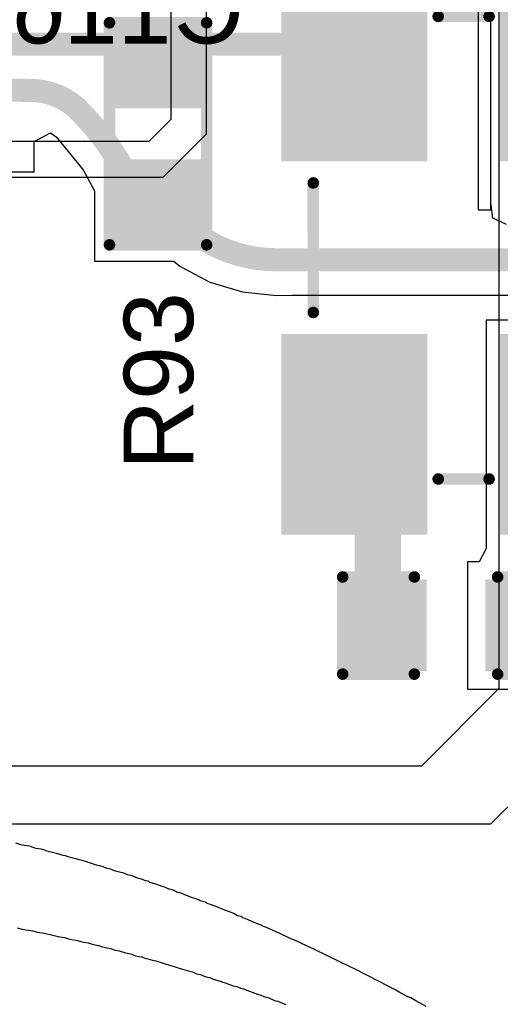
# Model space of a CAD drawing. Header units: inches. Extents: x 0 to 12.2, y 0 to 7.
# Tile 53 of 154: x 3.046 to 3.254, y 1.117 to 1.543. Entities that reach past the tile are written whole.
import ezdxf

# ---------------------------------------------------------------- set-up
doc = ezdxf.new("R2010")
doc.units = ezdxf.units.IN
doc.header["$MEASUREMENT"] = 0
for name, color, linetype in [('Bottom Overlay', 54, 'Continuous'), ('Layer 2', 76, 'Continuous'), ('Top Layer', 1, 'Continuous'), ('Top Overlay', 2, 'Continuous'), ('Top Paste', 8, 'Continuous'), ('Top Solder', 216, 'Continuous')]:
    doc.layers.add(name, color=color, linetype=linetype)
doc.styles.add('Arial', font='txt', dxfattribs={"height": 0.2})

# ---------------------------------------------------------------- blocks, each defined once
blk = doc.blocks.new('SMD5032_4P_12')
at = {"layer": 'Top Layer'}
for points in [[(-0.1200808, 0.0747989), (-0.0413408, 0.0747989), (-0.0413408, 0.0196809), (-0.1200808, 0.0196809)], [(0.0413409, 0.0747988), (0.1200809, 0.0747988), (0.1200809, 0.0196808), (0.0413409, 0.0196808)], [(-0.1200807, -0.019681), (-0.0413407, -0.019681), (-0.0413407, -0.074799), (-0.1200807, -0.074799)], [(0.0413409, -0.019681), (0.1200809, -0.019681), (0.1200809, -0.074799), (0.0413409, -0.074799)]]:
    blk.add_hatch(color=1, dxfattribs=at).paths.add_polyline_path(points)
at = {"layer": 'Top Paste'}
for points in [[(-0.1200808, 0.0747989), (-0.0413408, 0.0747989), (-0.0413408, 0.0196809), (-0.1200808, 0.0196809)], [(0.0413409, 0.0747988), (0.1200809, 0.0747988), (0.1200809, 0.0196808), (0.0413409, 0.0196808)], [(-0.1200807, -0.019681), (-0.0413407, -0.019681), (-0.0413407, -0.074799), (-0.1200807, -0.074799)], [(0.0413409, -0.019681), (0.1200809, -0.019681), (0.1200809, -0.074799), (0.0413409, -0.074799)]]:
    blk.add_hatch(color=8, dxfattribs=at).paths.add_polyline_path(points)
at = {"layer": 'Top Solder'}
for points in [[(-0.1240808, 0.0787989), (-0.0373408, 0.0787989), (-0.0373408, 0.0156809), (-0.1240808, 0.0156809)], [(0.0373409, 0.0787988), (0.1240809, 0.0787988), (0.1240809, 0.0156808), (0.0373409, 0.0156808)], [(-0.1240807, -0.015681), (-0.0373407, -0.015681), (-0.0373407, -0.078799), (-0.1240807, -0.078799)], [(0.0373409, -0.015681), (0.1240809, -0.015681), (0.1240809, -0.078799), (0.0373409, -0.078799)]]:
    blk.add_hatch(color=216, dxfattribs=at).paths.add_polyline_path(points)
at = {"layer": 'Top Overlay', "const_width": 0.005}
for points in [[(0.0279999, 0.065), (-0.0279996, 0.0649997)], [(-0.0999999, 0.0109998), (-0.1, -0.0110002)], [(0.1000001, 0.0110001), (0.1000001, -0.0110001)], [(-0.1319998, -0.0430006), (-0.132, -0.0530002)], [(-0.1319998, -0.0430006), (-0.1270001, -0.0480002)], [(-0.1270001, -0.0480002), (-0.132, -0.0530002)], [(-0.0279996, -0.0649999), (0.0280001, -0.0650003)]]:
    blk.add_lwpolyline(points, dxfattribs=at)
at = {"layer": 'Top Overlay', "const_width": 0.0025}
for points in [[(-0.0292496, 0.0649997, 1), (-0.0267496, 0.0649997, 1)], [(0.0267499, 0.065, 1), (0.0292499, 0.065, 1)], [(-0.1012499, 0.0109998, 1), (-0.0987499, 0.0109998, 1)], [(0.0987501, 0.0110001, 1), (0.1012501, 0.0110001, 1)], [(-0.10125, -0.0110002, 1), (-0.09875, -0.0110002, 1)], [(0.0987501, -0.0110001, 1), (0.1012501, -0.0110001, 1)], [(-0.1332498, -0.0430006, 1), (-0.1307498, -0.0430006, 1)], [(-0.1332498, -0.0430006, 1), (-0.1307498, -0.0430006, 1)], [(-0.1282501, -0.0480002, 1), (-0.1257501, -0.0480002, 1)], [(-0.1282501, -0.0480002, 1), (-0.1257501, -0.0480002, 1)], [(-0.13325, -0.0530002, 1), (-0.13075, -0.0530002, 1)], [(-0.13325, -0.0530002, 1), (-0.13075, -0.0530002, 1)], [(-0.0292496, -0.0649999, 1), (-0.0267496, -0.0649999, 1)], [(0.0267501, -0.0650003, 1), (0.0292501, -0.0650003, 1)]]:
    blk.add_lwpolyline(points, format="xyb", close=True, dxfattribs=at)
blk = doc.blocks.new('R___0603_71')
at = {"layer": 'Top Layer'}
for points in [[(-0.015, 0.0175), (-0.015, -0.0175), (-0.045, -0.0175), (-0.045, 0.0175)], [(0.045, 0.0175), (0.045, -0.0175), (0.015, -0.0175), (0.015, 0.0175)]]:
    blk.add_hatch(color=1, dxfattribs=at).paths.add_polyline_path(points)
at = {"layer": 'Top Paste'}
for points in [[(-0.015, 0.0175), (-0.015, -0.0175), (-0.045, -0.0175), (-0.045, 0.0175)], [(0.045, 0.0175), (0.045, -0.0175), (0.015, -0.0175), (0.015, 0.0175)]]:
    blk.add_hatch(color=8, dxfattribs=at).paths.add_polyline_path(points)
at = {"layer": 'Top Solder'}
for points in [[(-0.011, 0.0215), (-0.011, -0.0215), (-0.049, -0.0215), (-0.049, 0.0215)], [(0.049, 0.0215), (0.049, -0.0215), (0.011, -0.0215), (0.011, 0.0215)]]:
    blk.add_hatch(color=216, dxfattribs=at).paths.add_polyline_path(points)
at = {"layer": 'Top Overlay', "const_width": 0.005}
for points in [[(-0.0479996, 0.021), (-0.0479997, -0.0210003)], [(0.0480001, 0.0210004), (-0.0479996, 0.021)], [(0.0480001, 0.0210004), (0.0480004, -0.0210001)], [(0.0480004, -0.0210001), (-0.0479997, -0.0210003)]]:
    blk.add_lwpolyline(points, dxfattribs=at)
at = {"layer": 'Top Overlay', "const_width": 0.0025}
for points in [[(-0.0492496, 0.021, 1), (-0.0467496, 0.021, 1)], [(-0.0492496, 0.021, 1), (-0.0467496, 0.021, 1)], [(0.0467501, 0.0210004, 1), (0.0492501, 0.0210004, 1)], [(0.0467501, 0.0210004, 1), (0.0492501, 0.0210004, 1)], [(-0.0492497, -0.0210003, 1), (-0.0467497, -0.0210003, 1)], [(-0.0492497, -0.0210003, 1), (-0.0467497, -0.0210003, 1)], [(0.0467504, -0.0210001, 1), (0.0492504, -0.0210001, 1)], [(0.0467504, -0.0210001, 1), (0.0492504, -0.0210001, 1)]]:
    blk.add_lwpolyline(points, format="xyb", close=True, dxfattribs=at)
blk = doc.blocks.new('C___0603_247')
at = {"layer": 'Top Layer'}
for points in [[(-0.0150001, 0.0175), (-0.0150001, -0.0175), (-0.0450001, -0.0175), (-0.0450001, 0.0175)], [(0.045, 0.0175), (0.045, -0.0175), (0.015, -0.0175), (0.015, 0.0175)]]:
    blk.add_hatch(color=1, dxfattribs=at).paths.add_polyline_path(points)
at = {"layer": 'Top Paste'}
for points in [[(-0.0150001, 0.0175), (-0.0150001, -0.0175), (-0.0450001, -0.0175), (-0.0450001, 0.0175)], [(0.045, 0.0175), (0.045, -0.0175), (0.015, -0.0175), (0.015, 0.0175)]]:
    blk.add_hatch(color=8, dxfattribs=at).paths.add_polyline_path(points)
at = {"layer": 'Top Solder'}
for points in [[(-0.0126379, 0.0198622), (-0.0126379, -0.0198622), (-0.0473623, -0.0198622), (-0.0473623, 0.0198622)], [(0.0473622, 0.0198622), (0.0473622, -0.0198622), (0.0126378, -0.0198622), (0.0126378, 0.0198622)]]:
    blk.add_hatch(color=216, dxfattribs=at).paths.add_polyline_path(points)
at = {"layer": 'Top Overlay', "const_width": 0.005}
for points in [[(-0.0490002, -0.0210001), (-0.0490001, 0.021)], [(-0.0490001, 0.021), (-0.0180001, 0.0209999)], [(0.018, 0.0209998), (0.0490001, 0.0209999)], [(0.049, -0.0210001), (0.0490001, 0.0209999)], [(-0.0490002, -0.0210001), (-0.0180002, -0.0210001)], [(0.0180002, -0.0209998), (0.049, -0.0210001)]]:
    blk.add_lwpolyline(points, dxfattribs=at)
at = {"layer": 'Top Overlay', "const_width": 0.0025}
for points in [[(-0.0502501, 0.021, 1), (-0.0477501, 0.021, 1)], [(-0.0502501, 0.021, 1), (-0.0477501, 0.021, 1)], [(-0.0192501, 0.0209999, 1), (-0.0167501, 0.0209999, 1)], [(0.01675, 0.0209998, 1), (0.01925, 0.0209998, 1)], [(0.0477501, 0.0209999, 1), (0.0502501, 0.0209999, 1)], [(0.0477501, 0.0209999, 1), (0.0502501, 0.0209999, 1)], [(-0.0502502, -0.0210001, 1), (-0.0477502, -0.0210001, 1)], [(-0.0502502, -0.0210001, 1), (-0.0477502, -0.0210001, 1)], [(-0.0192502, -0.0210001, 1), (-0.0167502, -0.0210001, 1)], [(0.0167502, -0.0209998, 1), (0.0192502, -0.0209998, 1)], [(0.04775, -0.0210001, 1), (0.05025, -0.0210001, 1)], [(0.04775, -0.0210001, 1), (0.05025, -0.0210001, 1)]]:
    blk.add_lwpolyline(points, format="xyb", close=True, dxfattribs=at)

msp = doc.modelspace()

# ---------------------------------------------------------------- linework, layer by layer
at = {"layer": 'Bottom Overlay'}
for p, q in [((3.046854, 1.1860306), (3.044624, 1.1866865)), ((3.0481657, 1.1857683), (3.046854, 1.1860306)), ((3.050658, 1.1853747), (3.0481657, 1.1857683)), ((3.0523632, 1.1847189), (3.050658, 1.1853747)), ((3.0534126, 1.1844565), (3.0523632, 1.1847189)), ((3.0556425, 1.184063), (3.0534126, 1.1844565)), ((3.0566919, 1.1838007), (3.0556425, 1.184063)), ((3.0580036, 1.183276), (3.0566919, 1.1838007)), ((3.0622012, 1.1822266), (3.0580036, 1.183276)), ((3.065087, 1.1814396), (3.0622012, 1.1822266)), ((3.0661364, 1.1811772), (3.065087, 1.1814396)), ((3.0673169, 1.1807837), (3.0661364, 1.1811772)), ((3.0694157, 1.180259), (3.0673169, 1.1807837)), ((3.0707274, 1.1799967), (3.0694157, 1.180259)), ((3.0720391, 1.179472), (3.0707274, 1.1799967)), ((3.0737444, 1.1790784), (3.0720391, 1.179472)), ((3.0751873, 1.1786849), (3.0737444, 1.1790784)), ((3.0768925, 1.1780291), (3.0751873, 1.1786849)), ((3.079516, 1.177242), (3.0768925, 1.1780291)), ((3.0813524, 1.1767173), (3.079516, 1.177242)), ((3.0824018, 1.176455), (3.0813524, 1.1767173)), ((3.084107, 1.1757991), (3.0824018, 1.176455)), ((3.0855499, 1.1754056), (3.084107, 1.1757991)), ((3.0872552, 1.1747497), (3.0855499, 1.1754056)), ((3.0883046, 1.1744874), (3.0872552, 1.1747497)), ((3.0900098, 1.1740939), (3.0883046, 1.1744874)), ((3.0910592, 1.1738315), (3.0900098, 1.1740939)), ((3.0928956, 1.1730445), (3.0910592, 1.1738315)), ((3.0949944, 1.1725198), (3.0928956, 1.1730445)), ((3.0968308, 1.1717328), (3.0949944, 1.1725198)), ((3.0989296, 1.1712081), (3.0968308, 1.1717328)), ((3.1003725, 1.1705522), (3.0989296, 1.1712081)), ((3.1020777, 1.1701587), (3.1003725, 1.1705522)), ((3.1026024, 1.169634), (3.1020777, 1.1701587)), ((3.1036518, 1.1693717), (3.1026024, 1.169634)), ((3.1050947, 1.1689781), (3.1036518, 1.1693717)), ((3.107587, 1.1680599), (3.1050947, 1.1689781)), ((3.1086364, 1.1677976), (3.107587, 1.1680599)), ((3.1108663, 1.1668794), (3.1086364, 1.1677976)), ((3.1123092, 1.1664859), (3.1108663, 1.1668794)), ((3.1146703, 1.1654365), (3.1123092, 1.1664859)), ((3.1157197, 1.1651741), (3.1146703, 1.1654365)), ((3.1191302, 1.1638624), (3.1157197, 1.1651741)), ((3.1209666, 1.1630754), (3.1191302, 1.1638624)), ((3.122016, 1.162813), (3.1209666, 1.1630754)), ((3.1238524, 1.162026), (3.122016, 1.162813)), ((3.1243771, 1.1617636), (3.1238524, 1.162026)), ((3.1264759, 1.1612389), (3.1243771, 1.1617636)), ((3.1277876, 1.1604519), (3.1264759, 1.1612389)), ((3.128837, 1.1601896), (3.1277876, 1.1604519)), ((3.1322475, 1.1588778), (3.128837, 1.1601896)), ((3.1335592, 1.1583531), (3.1322475, 1.1588778)), ((3.1353956, 1.1575661), (3.1335592, 1.1583531)), ((3.1388061, 1.1562544), (3.1353956, 1.1575661)), ((3.1405114, 1.1553362), (3.1388061, 1.1562544)), ((3.1422166, 1.1549426), (3.1405114, 1.1553362)), ((3.1427413, 1.154418), (3.1422166, 1.1549426)), ((3.1437907, 1.1541556), (3.1427413, 1.154418)), ((3.1466765, 1.1528439), (3.1437907, 1.1541556)), ((3.0452799, 1.1500892), (3.0473786, 1.1495646)), ((3.0473786, 1.1495646), (3.0489527, 1.1493022)), ((3.1494311, 1.1516633), (3.1466765, 1.1528439)), ((3.150874, 1.1512698), (3.1494311, 1.1516633)), ((3.1512675, 1.1508763), (3.150874, 1.1512698)), ((3.1529728, 1.1502204), (3.1512675, 1.1508763)), ((3.1587444, 1.147597), (3.1529728, 1.1502204)), ((3.0489527, 1.1493022), (3.0502644, 1.1490399)), ((3.0502644, 1.1490399), (3.0518385, 1.1487775)), ((3.0518385, 1.1487775), (3.0539373, 1.1482528)), ((3.0539373, 1.1482528), (3.0570854, 1.1477281)), ((3.0570854, 1.1477281), (3.0581348, 1.1474658)), ((3.0581348, 1.1474658), (3.0594465, 1.1472034)), ((3.0594465, 1.1472034), (3.0604959, 1.1469411)), ((3.0604959, 1.1469411), (3.0618077, 1.1466788)), ((3.0618077, 1.1466788), (3.062857, 1.1464164)), ((3.062857, 1.1464164), (3.0657428, 1.1458917)), ((3.0657428, 1.1458917), (3.0669234, 1.1454982)), ((3.0669234, 1.1454982), (3.0679728, 1.1452359)), ((3.0679728, 1.1452359), (3.0712521, 1.14458)), ((3.1626796, 1.1457605), (3.1587444, 1.147597)), ((3.1639913, 1.1452359), (3.1626796, 1.1457605)), ((3.1658277, 1.1444488), (3.1639913, 1.1452359)), ((3.0712521, 1.14458), (3.072695, 1.1441865)), ((3.072695, 1.1441865), (3.0737444, 1.1439241)), ((3.0737444, 1.1439241), (3.0758432, 1.1436618)), ((3.0758432, 1.1436618), (3.0771549, 1.1431371)), ((3.0771549, 1.1431371), (3.0788601, 1.1427436)), ((3.0788601, 1.1427436), (3.0804342, 1.1424812)), ((3.0804342, 1.1424812), (3.0821394, 1.1418254)), ((3.0821394, 1.1418254), (3.084107, 1.1414318)), ((3.084107, 1.1414318), (3.0856811, 1.1411695)), ((3.0856811, 1.1411695), (3.0873864, 1.1405136)), ((3.1663524, 1.1441865), (3.1658277, 1.1444488)), ((3.1676641, 1.1436618), (3.1663524, 1.1441865)), ((3.1680577, 1.1432683), (3.1676641, 1.1436618)), ((3.1697629, 1.1426124), (3.1680577, 1.1432683)), ((3.1736981, 1.140776), (3.1697629, 1.1426124)), ((3.0873864, 1.1405136), (3.089354, 1.1401201)), ((3.089354, 1.1401201), (3.0915839, 1.1394642)), ((3.0915839, 1.1394642), (3.094732, 1.1386772)), ((3.094732, 1.1386772), (3.0964373, 1.1380213)), ((3.0964373, 1.1380213), (3.0980114, 1.137759)), ((3.0980114, 1.137759), (3.0990607, 1.1374967)), ((3.0990607, 1.1374967), (3.1003725, 1.136972)), ((3.1003725, 1.136972), (3.1016842, 1.1367096)), ((3.1016842, 1.1367096), (3.103783, 1.1361849)), ((3.1897012, 1.1329056), (3.1736981, 1.140776)), ((3.103783, 1.1361849), (3.1052259, 1.1357914)), ((3.1052259, 1.1357914), (3.1078493, 1.1350044)), ((3.1078493, 1.1350044), (3.1095546, 1.1343485)), ((3.1095546, 1.1343485), (3.1109975, 1.133955)), ((3.1109975, 1.133955), (3.1120469, 1.1336926)), ((3.1120469, 1.1336926), (3.1134898, 1.1332991)), ((3.1134898, 1.1332991), (3.115195, 1.1326433)), ((3.115195, 1.1326433), (3.1166379, 1.1322497)), ((3.1910129, 1.1323809), (3.1897012, 1.1329056)), ((3.2017691, 1.1268717), (3.1910129, 1.1323809)), ((3.1166379, 1.1322497), (3.1187367, 1.1317251)), ((3.1187367, 1.1317251), (3.1199172, 1.1313315)), ((3.1199172, 1.1313315), (3.1209666, 1.1310692)), ((3.1209666, 1.1310692), (3.122803, 1.1302821)), ((3.122803, 1.1302821), (3.1245083, 1.1298886)), ((3.1245083, 1.1298886), (3.1267382, 1.1289704)), ((3.1267382, 1.1289704), (3.1284435, 1.1285769)), ((3.1284435, 1.1285769), (3.1298864, 1.127921)), ((3.1298864, 1.127921), (3.1315916, 1.1275275)), ((3.1315916, 1.1275275), (3.1329033, 1.1270028)), ((3.1329033, 1.1270028), (3.1340839, 1.1266093)), ((3.1340839, 1.1266093), (3.1351333, 1.126347)), ((3.1351333, 1.126347), (3.1385438, 1.1250352)), ((3.1385438, 1.1250352), (3.1401178, 1.1247729)), ((3.1401178, 1.1247729), (3.1419543, 1.1239859)), ((3.1419543, 1.1239859), (3.1430036, 1.1237235)), ((3.2088524, 1.1231988), (3.2017691, 1.1268717)), ((3.1430036, 1.1237235), (3.1456271, 1.1226741)), ((3.1456271, 1.1226741), (3.1490376, 1.1213624)), ((3.1490376, 1.1213624), (3.1504805, 1.1209689)), ((3.1504805, 1.1209689), (3.1517922, 1.1204442)), ((3.1517922, 1.1204442), (3.1540222, 1.1197883)), ((3.1540222, 1.1197883), (3.1563833, 1.1187389)), ((3.2106888, 1.1221494), (3.2088524, 1.1231988)), ((3.2135746, 1.1205754), (3.2106888, 1.1221494)), ((3.2140993, 1.120313), (3.2135746, 1.1205754)), ((3.2154111, 1.1197883), (3.2140993, 1.120313)), ((3.2175098, 1.1184766), (3.2154111, 1.1197883)), ((3.1563833, 1.1187389), (3.1578262, 1.1183454)), ((3.1578262, 1.1183454), (3.1595314, 1.1176896)), ((3.1595314, 1.1176896), (3.1613678, 1.1169025)), ((3.2219697, 1.1161155), (3.2175098, 1.1184766))]:
    msp.add_line(p, q, dxfattribs=at)
at = {"layer": 'Layer 2'}
for p, q in [((3.2535046, 1.9053324), (3.2535044, 1.2535046)), ((3.1116356, 1.576894), (3.1116356, 1.4995446)), ((3.1271221, 1.4933904), (3.1271221, 1.5789924)), ((3.1116356, 1.4995446), (3.1021963, 1.4901053)), ((3.1021963, 1.4901053), (2.9938828, 1.4901054)), ((3.1083807, 1.474649), (3.1271221, 1.4933904)), ((3.0001001, 1.474649), (3.1083807, 1.474649)), ((3.2535044, 1.2535046), (3.22, 1.22)), ((3.2499999, 1.195), (3.285, 1.2299999)), ((3.22, 1.22), (2.724022, 1.22)), ((2.045, 1.195), (3.2499999, 1.195))]:
    msp.add_line(p, q, dxfattribs=at)
at = {"layer": 'Top Layer'}
for p, q in [((3.2445275, 1.6523326), (3.2445275, 1.460537)), ((3.2499207, 1.460537), (3.2499207, 1.6523326)), ((3.249921, 1.4635537), (3.2499209, 1.6523324)), ((3.0526036, 1.4901066), (3.0596036, 1.4937737)), ((3.0526036, 1.4768778), (3.0526036, 1.4901066)), ((3.0596036, 1.4937737), (3.0611322, 1.4927523)), ((3.0611322, 1.4927523), (3.0612391, 1.4925923)), ((3.0612391, 1.4925923), (3.0620179, 1.4920719)), ((3.0620179, 1.4920719), (3.0737827, 1.4777365)), ((3.0737827, 1.4777365), (3.0786219, 1.468683)), ((3.0288428, 1.4768778), (3.0526036, 1.4768778)), ((3.0786219, 1.468683), (3.0786219, 1.43839)), ((3.2445275, 1.460537), (3.2499207, 1.460537)), ((3.250835, 1.4569329), (3.249921, 1.4635537)), ((3.2567041, 1.4542025), (3.250835, 1.4569329)), ((3.0786219, 1.43839), (3.112893, 1.43839)), ((3.112893, 1.43839), (3.1155537, 1.4362064)), ((3.1155537, 1.4362064), (3.1285406, 1.4292648)), ((3.1285406, 1.4292648), (3.1426322, 1.4249902)), ((3.1426322, 1.4249902), (3.1505346, 1.4242119)), ((3.1505346, 1.4242119), (3.1572869, 1.4235465)), ((3.1572869, 1.4235465), (3.1572875, 1.4235466)), ((3.1572875, 1.4235466), (3.1641056, 1.4236147)), ((3.1641056, 1.4236147), (3.2629485, 1.4236147)), ((3.2646562, 1.412805), (3.2479019, 1.412805)), ((3.2479019, 1.412805), (3.2479019, 1.3140651)), ((3.2479019, 1.3140651), (3.2449406, 1.3082916)), ((3.2449406, 1.3082916), (3.2399211, 1.3082916)), ((3.2399211, 1.3082916), (3.2399211, 1.2532916)), ((3.2399211, 1.2532916), (3.2899211, 1.2532916))]:
    msp.add_line(p, q, dxfattribs=at)
for points, const_width in [([(3.2049211, 1.5387966), (3.2049211, 1.6028031)], 0.01), ([(3.1909811, 1.5248566), (3.2049211, 1.5387966)], 0.007), ([(3.0111075, 1.5321533), (3.0961219, 1.5321533)], 0.01), ([(3.1061219, 1.52339), (3.1148852, 1.5321533)], 0.01), ([(3.1148852, 1.5321533), (3.1836844, 1.5321533)], 0.01), ([(3.1836844, 1.5321533), (3.1909811, 1.5248566)], 0.01), ([(3.0376035, 1.5124044), (3.0521844, 1.5120919)], 0.01), ([(3.052302, 1.5120887), (3.0523021, 1.5120893)], 0.01), ([(3.0936219, 1.47339), (3.1061219, 1.46339)], 0.01), ([(3.1061219, 1.46339), (3.1182869, 1.45339)], 0.01), ([(3.1572873, 1.4389085), (3.157332, 1.4389086)], 0.01), ([(3.157332, 1.4389086), (3.2701578, 1.4389086)], 0.01), ([(3.2011445, 1.2845681), (3.2011445, 1.3419742)], 0.02)]:
    msp.add_lwpolyline(points, dxfattribs=dict(at, const_width=const_width))
for points, const_width in [([(3.2024211, 1.5387966, 1), (3.2074211, 1.5387966, 1)], 0.005), ([(3.2031711, 1.5387966, 1), (3.2066711, 1.5387966, 1)], 0.0035), ([(3.0936219, 1.5321533, 1), (3.0986219, 1.5321533, 1)], 0.005), ([(3.1123852, 1.5321533, 1), (3.1173852, 1.5321533, 1)], 0.005), ([(3.1123852, 1.5321533, 1), (3.1173852, 1.5321533, 1)], 0.005), ([(3.1811844, 1.5321533, 1), (3.1861844, 1.5321533, 1)], 0.005), ([(3.1811844, 1.5321533, 1), (3.1861844, 1.5321533, 1)], 0.005), ([(3.1036219, 1.52339, 1), (3.1086219, 1.52339, 1)], 0.005), ([(3.1884811, 1.5248566, 1), (3.1934811, 1.5248566, 1)], 0.005), ([(3.1892311, 1.5248566, 1), (3.1927311, 1.5248566, 1)], 0.0035), ([(3.0496844, 1.5120919, 1), (3.0546844, 1.5120919, 1)], 0.005), ([(3.0496844, 1.5120919, 1), (3.0546844, 1.5120919, 1)], 0.005), ([(3.049802, 1.5120887, 1), (3.054802, 1.5120887, 1)], 0.005), ([(3.049802, 1.5120887, 1), (3.054802, 1.5120887, 1)], 0.005), ([(3.0498021, 1.5120893, 1), (3.0548021, 1.5120893, 1)], 0.005), ([(3.0498021, 1.5120893, 1), (3.0548021, 1.5120893, 1)], 0.005), ([(3.0695535, 1.5034067, 1), (3.0745535, 1.5034067, 1)], 0.005), ([(3.0695535, 1.5034067, 1), (3.0745535, 1.5034067, 1)], 0.005), ([(3.0911219, 1.47339, 1), (3.0961219, 1.47339, 1)], 0.005), ([(3.0911219, 1.4733899, 1), (3.0961219, 1.4733899, 1)], 0.005), ([(3.1036219, 1.46339, 1), (3.1086219, 1.46339, 1)], 0.005), ([(3.1036219, 1.46339, 1), (3.1086219, 1.46339, 1)], 0.005), ([(3.1157869, 1.45339, 1), (3.1207869, 1.45339, 1)], 0.005), ([(3.1157869, 1.45339, 1), (3.1207869, 1.45339, 1)], 0.005), ([(3.1547873, 1.4389085, 1), (3.1597873, 1.4389085, 1)], 0.005), ([(3.1547873, 1.4389085, 1), (3.1597873, 1.4389085, 1)], 0.005), ([(3.154832, 1.4389086, 1), (3.159832, 1.4389086, 1)], 0.005), ([(3.154832, 1.4389086, 1), (3.159832, 1.4389086, 1)], 0.005), ([(3.1961445, 1.3419742, 1), (3.2061445, 1.3419742, 1)], 0.01), ([(3.1961445, 1.2845681, 1), (3.2061445, 1.2845681, 1)], 0.01)]:
    msp.add_lwpolyline(points, format="xyb", close=True, dxfattribs=dict(at, const_width=const_width))
at = {"layer": 'Top Layer', "const_width": 0.01}
for points in [[(3.0521844, 1.5120919, -0.0029410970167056), (3.052302, 1.5120887)], [(3.0523021, 1.5120893, -0.1880587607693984), (3.0720535, 1.5034067)], [(3.0720535, 1.5034067, -0.0814180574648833), (3.0936219, 1.4733899)], [(3.1572873, 1.4389085, -0.1796689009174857), (3.1182869, 1.45339)]]:
    msp.add_lwpolyline(points, format="xyb", dxfattribs=at)

# ---------------------------------------------------------------- block references
at = {"rotation": 90}
for name, p in [('SMD5032_4P_12', (3.2382209, 1.4441457)), ('R___0603_71', (3.1061219, 1.49339))]:
    msp.add_blockref(name, p, dxfattribs=at)
msp.add_blockref('C___0603_247', (3.2349211, 1.2807916))

# ---------------------------------------------------------------- texts
at = {"layer": 'Bottom Overlay', "style": 'Arial', "text_generation_flag": 2}
msp.add_text('C116', height=0.03, dxfattribs=at).set_placement((3.1433418, 1.5324127))
at = {"layer": 'Top Overlay', "style": 'Arial'}
msp.add_text('R93', height=0.03, rotation=90, dxfattribs=at).set_placement((3.1212963, 1.3480528))

doc.saveas('drawing.dxf')
